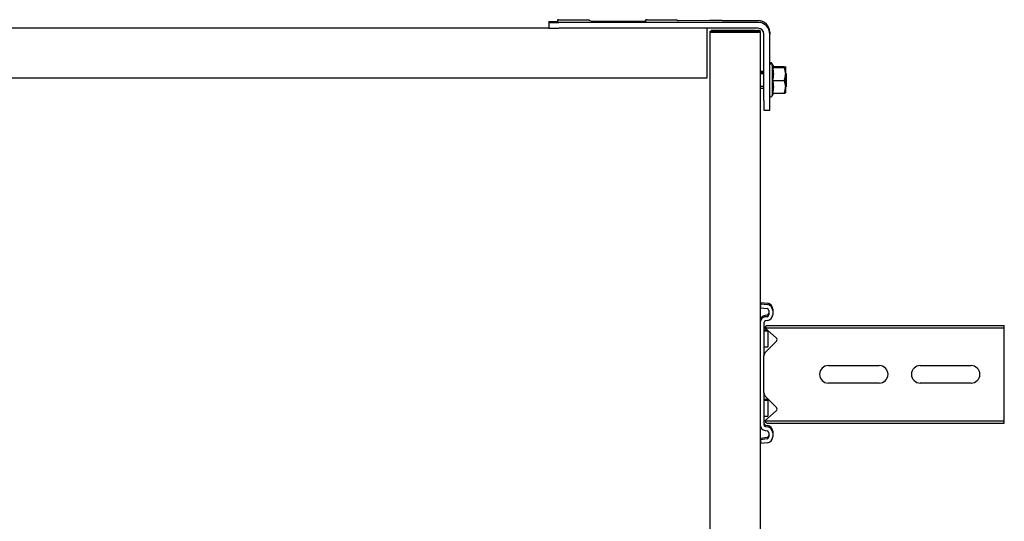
# Model space of a CAD drawing. Header units: centimetres. Extents: x 0 to 55409, y -2708 to 14680.
# Tile 154 of 215: x 50993 to 51043, y 4908 to 4934. Entities that reach past the tile are written whole.
import ezdxf

# ---------------------------------------------------------------- set-up
doc = ezdxf.new("R2010")
doc.units = ezdxf.units.CM
doc.header["$LTSCALE"] = 0.01
doc.layers.add('A-konstrukcja', color=7, linetype='Continuous')

# ---------------------------------------------------------------- blocks, each defined once
blk = doc.blocks.new('A$7E8814B27261F1')
at = {"color": 7, "linetype": 'Continuous'}
for p, q in [((4163.1, 4423), (4163.1, 327)), ((4188.85, 4341.97), (4188.85, 408.03)), ((4191.61, 408.03), (4188.61, 408.03)), ((4191.61, 408.03), (4191.83, 408.03)), ((4191.9, 403.51), (4191.9, 404.5)), ((4188.56, 301), (4188.56, 403.03)), ((4191.56, 301), (4191.56, 403.03)), ((4192.23, 358.68), (4192.03, 386.44)), ((4192.48, 325.83), (4192.36, 341.75)), ((711.34, 325.5), (4186.6, 325.5)), ((4163.1, 327), (4167.57, 327)), ((4167.57, 327), (4184.06, 327)), ((4184.06, 327), (4188.56, 327)), ((4186.93, 323.19), (4186.59, 323.19)), ((4186.62, 325.5), (4186.6, 325.5)), ((4186.6, 323.5), (4186.62, 323.5)), ((4186.62, 325.5), (4187.07, 325.5)), ((4186.62, 323.5), (4186.62, 325.5)), ((4186.94, 325), (4186.62, 325)), ((4186.94, 325), (4186.93, 323.19)), ((4186.93, 323.19), (4186.97, 321.2)), ((4186.98, 323.01), (4186.94, 325)), ((4187.4, 323.19), (4187.06, 323.19)), ((4187.07, 325.5), (4187.08, 325.5)), ((4187.08, 323.5), (4187.07, 323.5)), ((4187.08, 325.5), (4187.08, 323.5)), ((4187.41, 325), (4187.08, 325)), ((4187.4, 323.19), (4187.41, 325)), ((4187.44, 321.2), (4187.4, 323.19)), ((4187.41, 325), (4187.45, 323.01)), ((4186.56, 321), (4186.56, 304.5)), ((4186.58, 304.5), (4186.58, 321)), ((4187.03, 304.5), (4187.03, 321)), ((4187.05, 321), (4187.05, 304.5)), ((4192.5, 319.37), (4192.5, 301)), ((4186.97, 305.79), (4186.58, 305.79)), ((4186.97, 305.79), (4186.91, 303.09)), ((4186.91, 301.21), (4186.98, 303.94)), ((4187.44, 305.79), (4187.05, 305.79)), ((4187.37, 303.09), (4187.44, 305.79)), ((4187.44, 303.94), (4187.38, 301.21)), ((4186.6, 300), (711.34, 300)), ((3977.86, 299.74), (3975.88, 299.5)), ((3976.29, 296.13), (3975.88, 299.5)), ((3978.58, 299.74), (3977.86, 299.74)), ((3978.27, 296.38), (3977.86, 299.74)), ((3978.99, 296.38), (3978.58, 299.74)), ((3982.57, 297.37), (3982.45, 296.38)), ((4037.78, 300), (3985.55, 300)), ((4001.92, 298), (3985.55, 298)), ((3986.42, 296.55), (3987.55, 297.54)), ((3987.55, 297.54), (3992.65, 291.67)), ((3987.55, 297.54), (3987.55, 286.5)), ((3989.98, 298), (3989.98, 296)), ((3997.98, 296), (3997.98, 298)), ((3998.45, 296), (3998.45, 298)), ((4001.92, 298), (4004.23, 298)), ((4004.23, 298), (4018.52, 298)), ((4018.52, 298), (4020.83, 298)), ((4037.78, 298), (4020.83, 298)), ((4025.48, 298), (4025.48, 296)), ((4030.1, 291.67), (4035.2, 297.54)), ((4033.48, 296), (4033.48, 298)), ((4033.95, 296.1), (4033.95, 298)), ((4035.2, 297.54), (4036.33, 296.55)), ((4035.2, 297.54), (4035.2, 286.5)), ((4038.49, 300), (4037.78, 300)), ((4040.88, 296.38), (4040.75, 297.37)), ((4041.59, 296.38), (4041.47, 297.37)), ((4045.47, 299.74), (4045.05, 296.38)), ((4046.18, 299.74), (4045.47, 299.74)), ((4045.47, 299.74), (4047.45, 299.5)), ((4046.18, 299.74), (4048.17, 299.5)), ((4047.45, 299.5), (4047.04, 296.13)), ((4048.17, 299.5), (4047.45, 299.5)), ((4048.17, 299.5), (4047.75, 296.13)), ((4146.61, 298), (4146.61, 295)), ((4151.57, 298), (4146.61, 298)), ((4151.57, 298), (4185.56, 298)), ((4157.94, 300), (4157.94, 298)), ((4158.7, 298), (4158.7, 300)), ((4165.17, 298), (4165.17, 300)), ((4165.64, 298), (4165.64, 300)), ((4165.94, 298), (4165.94, 300)), ((4166.4, 298), (4166.4, 300)), ((4186.85, 302), (4186.6, 302)), ((4186.6, 300), (4186.85, 300)), ((4187.07, 300), (4186.85, 300)), ((4187.07, 302), (4187.32, 302)), ((4187.32, 300), (4187.07, 300)), ((3981.46, 295.5), (3979.27, 295.5)), ((3981.46, 293.5), (3979.27, 293.5)), ((3982.17, 293.5), (3981.46, 293.5)), ((3984.56, 297.12), (3984.44, 296.13)), ((3985.27, 297.12), (3985.15, 296.13)), ((3986.42, 296.55), (3986.42, 286.5)), ((3997.98, 296), (3989.98, 296)), ((3994.41, 291.61), (4000.01, 297.21)), ((3998.45, 296), (3997.98, 296)), ((4022.74, 297.21), (4028.34, 291.61)), ((4033.48, 296), (4025.48, 296)), ((4033.86, 296), (4033.48, 296)), ((4036.33, 296.55), (4036.33, 286.5)), ((4038.89, 296.13), (4038.77, 297.12)), ((4044.06, 295.5), (4041.87, 295.5)), ((4044.06, 293.5), (4041.87, 293.5)), ((4044.78, 293.5), (4044.06, 293.5)), ((4146.61, 295), (4151.57, 295)), ((4151.57, 295), (4185.56, 295)), ((4169.84, 293.8), (4154.04, 293.8)), ((4154.04, 293.8), (4155.41, 293.01)), ((4155.41, 293.57), (4155.41, 287.58)), ((4161.87, 293.57), (4161.87, 287.58)), ((4168.41, 293.57), (4168.41, 287.58)), ((4168.44, 292.99), (4169.84, 293.8)), ((4168.47, 293.57), (4168.47, 287.58)), ((4168.87, 293.24), (4168.87, 287.58)), ((4168.9, 292.99), (4170.3, 293.8)), ((4168.93, 293.28), (4168.93, 287.58)), ((4170.3, 293.8), (4169.84, 293.8)), ((4186.5, 295), (4185.56, 295)), ((4161.87, 287.58), (4158.64, 287)), ((4168.41, 287.58), (4165.14, 287)), ((3986.42, 286.5), (3986.42, 175)), ((3987.55, 286.5), (3987.55, 175)), ((4035.2, 286.5), (4035.2, 175)), ((4036.33, 286.5), (4036.33, 175)), ((4158.64, 287), (4155.44, 287)), ((4158.44, 287), (4158.94, 286.5)), ((4165.14, 287), (4158.64, 287)), ((4158.94, 286.5), (4164.94, 286.5)), ((4164.94, 286.5), (4165.44, 287)), ((4164.94, 286.5), (4165.4, 286.5)), ((4168.44, 287), (4165.14, 287)), ((4168.9, 287), (4168.5, 287)), ((4006.87, 239), (4006.87, 265)), ((4015.87, 265), (4015.87, 239)), ((4006.87, 192), (4006.87, 218)), ((4015.87, 218), (4015.87, 192)), ((3986.42, 175), (3987.55, 175)), ((3987.55, 175), (3992.65, 175)), ((3992.65, 175), (3994.41, 175)), ((3994.41, 175), (4000.01, 175)), ((4000.01, 175), (4001.92, 175)), ((4001.92, 175), (4020.83, 175)), ((4020.83, 175), (4022.74, 175)), ((4022.74, 175), (4028.34, 175)), ((4028.34, 175), (4030.1, 175)), ((4030.1, 175), (4035.2, 175)), ((4035.2, 175), (4036.33, 175))]:
    blk.add_line(p, q, dxfattribs=at)
for centre, radius, start, end in [((4001.92, 295.3), 2.7, 90, 135), ((4020.83, 295.3), 2.7, 45, 90), ((4154.04, 294.4), 0.6, 90, 270), ((4158.64, 302.37), 9.37, 249.8159, 290.1841), ((4165.14, 302.55), 9.56, 250.0132, 289.9868), ((4169.84, 294.4), 0.6, 270, 90), ((4170.3, 294.4), 0.6, 270, 90), ((3993.56, 292.46), 1.2, 221, 315), ((4029.19, 292.46), 1.2, 225, 319), ((4158.75, 296.93), 9.93, 250.3005, 269.3422), ((4159.76, 287.54), 4.36, 179.401, 187.0562), ((4165.25, 297.12), 10.12, 250.4904, 269.3522), ((4172.76, 287.54), 4.36, 179.401, 187.0562), ((4164.16, 287.53), 4.31, 352.9062, 0.6366), ((4173.22, 287.54), 4.36, 179.401, 187.0562), ((4011.37, 265), 4.5, 0, 180), ((4011.37, 239), 4.5, 180, 0), ((4011.37, 218), 4.5, 0, 180), ((4011.37, 192), 4.5, 180, 0)]:
    blk.add_arc(centre, radius, start, end, dxfattribs=at)
for centre, major_axis, ratio, start_param, end_param in [((4188.61, 403.03), (0, 5), 0.008727, 0, 1.570796), ((4191.61, 403.03), (0, -5), 0.008727, 3.141593, 4.712389), ((4191.83, 398.03), (0, 10), 0.008727, 5.415173, 6.283185), ((4192.94, 395.2), (0, 7.9), 0.008727, 0, 3.141593), ((4192.94, 395.2), (0, 7.9), 0.008727, 6.268069, 6.283185), ((4191.74, 395.2), (0, 7.9), 0.008727, 1.436101, 3.141593), ((4192.94, 350.2), (0, 7.9), 0.008727, 0, 3.141593), ((4192.94, 350.2), (0, 7.9), 0.008727, 6.268069, 6.283185), ((4191.74, 350.2), (0, 7.9), 0.008727, 1.436101, 3.141593), ((4186.6, 321), (0, 4.5), 0.008727, 0, 1.570796), ((4186.6, 321), (0, -2.5), 0.008727, 3.141593, 4.712389), ((4186.94, 313.5), (0, -10.5), 0.008727, 0.427989, 2.70526), ((4187.07, 321), (0, 4.5), 0.008727, 0, 1.570796), ((4187.07, 321), (0, -2.5), 0.008727, 3.141593, 4.712389), ((4187.41, 313.5), (0, 10.5), 0.008727, 3.569582, 5.846853), ((4192.41, 319.37), (0, 10), 0.008727, 4.712389, 5.415173), ((4186.94, 313.5), (0, 8.5), 0.008727, 3.578382, 5.846853), ((4187.41, 313.5), (0, -8.5), 0.008727, 0.43679, 2.70526), ((4186.6, 304.5), (0, 4.5), 0.008727, 1.570796, 3.141593), ((4186.6, 304.5), (0, -2.5), 0.008727, 4.712389, 6.283185), ((4186.85, 320), (0, 18), 0.008727, 3.141593, 3.490659), ((4187.07, 304.5), (0, 4.5), 0.008727, 1.570796, 3.141593), ((4187.07, 304.5), (0, -2.5), 0.008727, 4.712389, 6.283185), ((4187.32, 320), (0, -18), 0.008727, 0, 0.349066), ((3985.55, 297), (0, 3), 0.999962, 0, 1.448623), ((3985.55, 297), (0, 1), 0.999962, 0, 1.448623), ((3986.26, 297), (0, 1), 0.999962, 0.000002, 1.448623), ((4037.78, 297), (0, -3), 0.999962, 1.692969, 3.141593), ((4037.78, 297), (0, -1), 0.999962, 1.692969, 3.141593), ((4038.49, 297), (0, -3), 0.999962, 1.692969, 3.141593), ((4185.56, 301), (0, 6), 0.999962, 3.141593, 4.712389), ((4185.56, 301), (0, 3), 0.999962, 3.141593, 4.712389), ((4186.5, 301), (0, -6), 0.999962, 0, 1.570796), ((4186.85, 320), (0, -20), 0.008727, 0, 0.349066), ((4187.32, 320), (0, 20), 0.008727, 3.141593, 3.490659), ((3979.27, 296.5), (0, -3), 0.999962, 4.834562, 6.283185), ((3979.27, 296.5), (0, -1), 0.999962, 4.834562, 6.283185), ((3979.98, 296.5), (0, -1), 0.999962, 4.834562, 6.283185), ((3981.46, 296.5), (0, 1), 0.999962, 3.141593, 4.590216), ((3981.46, 296.5), (0, 3), 0.999962, 3.141593, 4.590216), ((3982.17, 296.5), (0, 3), 0.999962, 3.141593, 4.590216), ((4041.87, 296.5), (0, -3), 0.999962, 4.834562, 6.283185), ((4041.87, 296.5), (0, -1), 0.999962, 4.834562, 6.283185), ((4042.58, 296.5), (0, -1), 0.999962, 4.834562, 6.283185), ((4044.06, 296.5), (0, 1), 0.999962, 3.141593, 4.590216), ((4044.06, 296.5), (0, 3), 0.999962, 3.141593, 4.590216), ((4044.78, 296.5), (0, 3), 0.999962, 3.141593, 4.590216)]:
    blk.add_ellipse(centre, major_axis=major_axis, ratio=ratio, start_param=start_param, end_param=end_param, dxfattribs=at)
for points, knots in [([(4192.94, 403.11), (4192.94, 403.14), (4192.95, 403.16), (4192.9, 403.32), (4192.84, 403.43), (4192.74, 403.56), (4192.57, 403.67), (4192.35, 403.71), (4192.14, 403.68), (4191.97, 403.59), (4191.87, 403.48), (4191.8, 403.38), (4191.77, 403.29), (4191.75, 403.23), (4191.74, 403.18), (4191.73, 403.12), (4191.72, 402.92), (4191.7, 402.1), (4191.68, 399.99), (4191.67, 397.85), (4191.67, 396.6), (4191.67, 396.24)], [0.5226093, 0.5226093, 0.5226093, 0.5226093, 0.5419823, 0.5459281, 0.550613, 0.5569908, 0.5641798, 0.5719987, 0.5803439, 0.5868466, 0.5922879, 0.596927, 0.6007021, 0.6040085, 0.6081559, 0.6157521, 0.6380484, 0.7559458, 0.8577585, 0.9645625, 1, 1, 1, 1]), ([(4192.96, 357.78), (4192.95, 357.94), (4192.93, 358.09), (4192.95, 358.16), (4192.9, 358.32), (4192.84, 358.43), (4192.74, 358.56), (4192.57, 358.67), (4192.35, 358.71), (4192.14, 358.68), (4191.97, 358.59), (4191.87, 358.48), (4191.8, 358.38), (4191.77, 358.29), (4191.75, 358.23), (4191.74, 358.18), (4191.73, 358.12), (4191.72, 357.92), (4191.7, 357.1), (4191.68, 354.99), (4191.67, 352.85), (4191.67, 351.6), (4191.67, 351.24)], [0.4679523, 0.4679523, 0.4679523, 0.4679523, 0.5226093, 0.5419823, 0.5459281, 0.550613, 0.5569908, 0.5641798, 0.5719987, 0.5803439, 0.5868466, 0.5922879, 0.596927, 0.6007021, 0.6040085, 0.6081559, 0.6157521, 0.6380484, 0.7559458, 0.8577585, 0.9645625, 1, 1, 1, 1]), ([(4168.44, 292.99), (4168.44, 292.99), (4168.44, 292.99), (4168.43, 292.99), (4168.43, 293.05), (4168.42, 293.25), (4168.41, 293.4), (4168.41, 293.57)], [0.4932109, 0.4932109, 0.4932109, 0.4932109, 0.5, 0.5, 0.75, 0.75, 1, 1, 1, 1])]:
    blk.add_open_spline(points, degree=3, knots=knots, dxfattribs=at)
for points in [[(4192.28, 386.7), (4192.38, 386.64), (4192.49, 386.89), (4192.58, 387.45)], [(4192.28, 341.7), (4192.38, 341.64), (4192.49, 341.89), (4192.58, 342.45)]]:
    blk.add_open_spline(points, degree=3, dxfattribs=at)

msp = doc.modelspace()

# ---------------------------------------------------------------- block references
at = {"layer": 'A-konstrukcja', "xscale": 0.1, "yscale": 0.1, "zscale": 0.1, "rotation": 89.99999999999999}
msp.add_blockref('A$7E8814B27261F1', (51060.429, 4514.625), dxfattribs=at)

doc.saveas('drawing.dxf')
